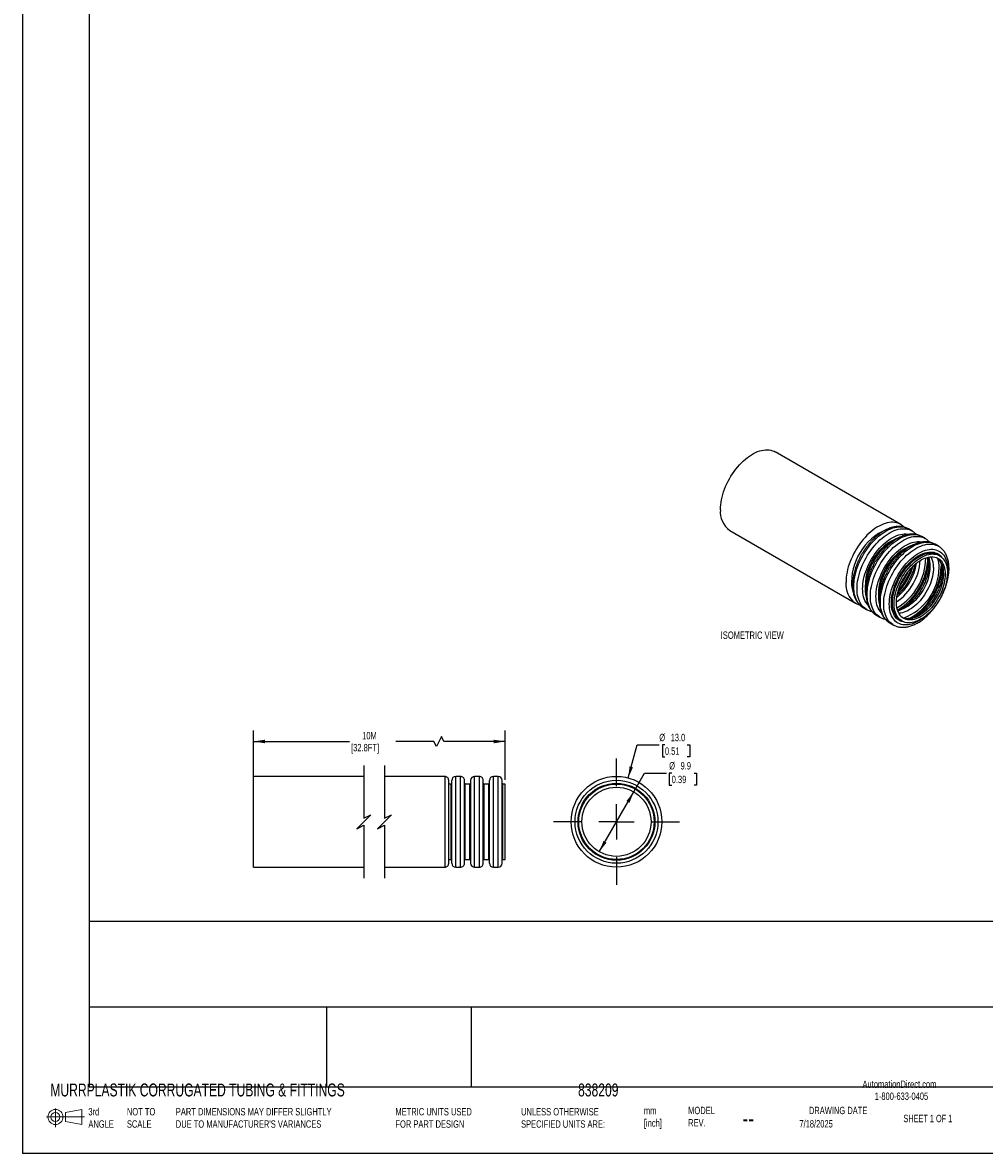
# Model space of a CAD drawing. Header units: millimetres. Extents: x 0 to 419, y 0 to 324.
# Tile 1 of 4: x 0 to 138, y 0 to 162. Entities that reach past the tile are written whole.
import ezdxf

# ---------------------------------------------------------------- set-up
doc = ezdxf.new("R2010")
doc.units = ezdxf.units.MM
doc.header["$LTSCALE"] = 0.5
doc.linetypes.add('CENTERX2', pattern=[20.32, 12.7, -2.54, 2.54, -2.54])
doc.layers.add('CENTER', color=40, linetype='CENTERX2')
doc.layers.add('DIMENSIONS', color=140, linetype='Continuous', lineweight=25)
doc.layers.add('TEXT', color=140, linetype='Continuous', lineweight=25)
doc.styles.add('SLDTEXTSTYLE0', font='TXT', dxfattribs={"width": 0.7})
doc.styles.add('SLDTEXTSTYLE1', font='TXT', dxfattribs={"width": 0.65})
doc.dimstyles.new('SLDDIMSTYLE0', dxfattribs={"dimtxt": 1.079004, "dimasz": 1.651, "dimexe": 0, "dimexo": 0.0625, "dimgap": 0.269751, "dimtad": 0, "dimtih": 1, "dimtoh": 1, "dimdec": 1, "dimrnd": 1e-09, "dimzin": 12, "dimdsep": 46, "dimtxsty": 'SLDTEXTSTYLE0', "dimsah": 1, "dimcen": 0.09, "dimadec": 0, "dimazin": 3, "dimtfac": 1, "dimtdec": 1, "dimtofl": 0, "dimtmove": 0, "dimatfit": 3, "dimfxl": 0, "dimfrac": 2, "dimtolj": 1, "dimtzin": 12, "dimarcsym": 0})
doc.dimstyles.new('SLDDIMSTYLE1', dxfattribs={"dimtxt": 1.079004, "dimasz": 1.651, "dimexe": 0, "dimexo": 0.0625, "dimgap": 0.269751, "dimtad": 0, "dimtih": 1, "dimtoh": 1, "dimdec": 1, "dimrnd": 1e-09, "dimzin": 4, "dimdsep": 46, "dimtxsty": 'SLDTEXTSTYLE0', "dimsah": 1, "dimcen": 0, "dimadec": 0, "dimazin": 1, "dimtfac": 1, "dimtdec": 1, "dimtofl": 0, "dimtmove": 0, "dimatfit": 3, "dimfxl": 0, "dimfrac": 2, "dimtolj": 1, "dimtzin": 12, "dimarcsym": 0})
doc.dimstyles.new('SLDDIMSTYLE2', dxfattribs={"dimtxt": 1.079004, "dimasz": 1.651, "dimexe": 0, "dimexo": 0.0625, "dimgap": 0.269751, "dimtad": 0, "dimtih": 1, "dimtoh": 1, "dimdec": 1, "dimrnd": 1e-09, "dimzin": 12, "dimdsep": 46, "dimtxsty": 'SLDTEXTSTYLE0', "dimsah": 1, "dimcen": 0, "dimadec": 0, "dimazin": 3, "dimtfac": 1, "dimtdec": 1, "dimtofl": 0, "dimtmove": 0, "dimatfit": 3, "dimfxl": 0, "dimfrac": 2, "dimtolj": 1, "dimtzin": 12, "dimarcsym": 0})

# ---------------------------------------------------------------- blocks, each defined once
blk = doc.blocks.new('Block11')
at = {"color": 7, "linetype": 'Continuous', "lineweight": 18}
for p, q in [((1.29, 2.66), (1.29, 0)), ((2.74, 2.08), (5.09, 2.52)), ((2.74, 0.8), (2.74, 2.08)), ((5.09, 2.52), (5.09, 0.37)), ((0, 1.44), (5.44, 1.44)), ((2.74, 0.8), (5.09, 0.37))]:
    blk.add_line(p, q, dxfattribs=at)
for radius in [1.08, 0.643]:
    blk.add_circle((1.29, 1.44), radius, dxfattribs=at)
blk = doc.blocks.new('Block12')
at = {"color": 7, "linetype": 'Continuous'}
blk.add_blockref('Block11', (0, 0), dxfattribs=at)
blk = doc.blocks.new('_D')
at = {"layer": 'DIMENSIONS'}
for p, q in [((33.11, 53.07), (33.11, 60.57)), ((69.16, 53.52), (69.16, 60.57)), ((33.11, 58.99), (46.83, 58.99)), ((58.95, 58.99), (53.48, 58.99)), ((59.3, 58.28), (58.95, 58.99)), ((60.01, 59.69), (59.3, 58.28)), ((60.36, 58.99), (60.01, 59.69)), ((69.16, 58.99), (60.36, 58.99))]:
    blk.add_line(p, q, dxfattribs=at)
for points in [[(33.11, 58.99), (34.76, 58.73), (34.76, 59.24)], [(69.16, 58.99), (67.51, 59.24), (67.51, 58.73)]]:
    blk.add_solid(points, dxfattribs=at)
at = {"layer": 'DIMENSIONS', "char_height": 1.058, "attachment_point": 1, "style": 'SLDTEXTSTYLE0'}
for s, insert in [('10M', (48.66, 60.35)), ('[32.8FT]', (47.07, 58.64))]:
    blk.add_mtext(s, dxfattribs=dict(at, insert=insert))
blk = doc.blocks.new('_D_1')
at = {"layer": 'DIMENSIONS'}
for p, q in [((86.79, 53.77), (88.05, 58.49)), ((88.05, 58.49), (91.23, 58.49)), ((92.04, 58.49), (91.68, 58.49)), ((91.68, 58.49), (91.68, 56.77)), ((95.25, 58.49), (95.61, 58.49)), ((95.61, 58.49), (95.61, 56.77)), ((91.68, 56.77), (92.04, 56.77)), ((95.61, 56.77), (95.25, 56.77))]:
    blk.add_line(p, q, dxfattribs=at)
blk.add_solid([(86.79, 53.77), (87.46, 55.29), (86.97, 55.43)], dxfattribs=at)
at = {"layer": 'DIMENSIONS', "char_height": 1.058, "attachment_point": 1, "style": 'SLDTEXTSTYLE0'}
for s, insert in [('%%c', (91.23, 60.09)), ('13.0', (92.86, 60.09)), ('0.51', (92.04, 58.14))]:
    blk.add_mtext(s, dxfattribs=dict(at, insert=insert))
blk = doc.blocks.new('_D_2')
at = {"layer": 'DIMENSIONS'}
for p, q in [((87.58, 51.77), (89.11, 54.43)), ((89.11, 54.43), (92.29, 54.43)), ((93.01, 54.43), (92.65, 54.43)), ((92.65, 54.43), (92.65, 52.72)), ((96.22, 54.43), (96.58, 54.43)), ((96.58, 54.43), (96.58, 52.72)), ((92.65, 52.72), (93.01, 52.72)), ((96.58, 52.72), (96.22, 52.72)), ((82.63, 43.2), (87.58, 51.77))]:
    blk.add_line(p, q, dxfattribs=at)
for points in [[(87.58, 51.77), (86.53, 50.47), (86.97, 50.22)], [(82.63, 43.2), (83.68, 44.5), (83.24, 44.76)]]:
    blk.add_solid(points, dxfattribs=at)
at = {"layer": 'DIMENSIONS', "char_height": 1.058, "attachment_point": 1, "style": 'SLDTEXTSTYLE0'}
for s, insert in [('%%c', (92.65, 56.04)), ('9.9', (94.28, 56.04)), ('0.39', (93.01, 54.08))]:
    blk.add_mtext(s, dxfattribs=dict(at, insert=insert))
blk = doc.blocks.new('SW_CENTERMARKSYMBOL_0')
at = {"layer": 'CENTER', "color": 0}
for p, q in [((0, 5.08), (0, 9.04)), ((0, 0), (0, 2.54)), ((-5.08, 0), (-9.04, 0)), ((0, 0), (-2.54, 0)), ((0, 0), (0, -2.54)), ((0, 0), (2.54, 0)), ((5.08, 0), (9.04, 0)), ((0, -5.08), (0, -9.04))]:
    blk.add_line(p, q, dxfattribs=at)

msp = doc.modelspace()

# ---------------------------------------------------------------- linework, layer by layer
at = {"color": 7, "linetype": 'Continuous'}
for p in [(0, 323.85), (419.1, 0)]:
    msp.add_line(p, (0, 0), dxfattribs=at)
for p, q in [((125.83, 90.07), (107.84, 100.46)), ((101.34, 89.2), (119.33, 78.81)), ((127.42, 89.15), (126.94, 89.43)), ((129.33, 88.05), (128.85, 88.33)), ((131.24, 86.95), (130.76, 87.22)), ((131.41, 85.58), (131.17, 85.72)), ((119.32, 78.82), (119.33, 78.81)), ((120.45, 78.17), (120.92, 77.9)), ((122.35, 77.07), (122.83, 76.79)), ((125.77, 76.37), (126.01, 76.23)), ((124.26, 75.97), (124.74, 75.69)), ((48.88, 53.99), (33.11, 53.99)), ((33.11, 47.49), (33.11, 53.99)), ((60.5, 53.99), (51.88, 53.99)), ((60.5, 53.99), (60.5, 47.49)), ((62.75, 53.99), (62.07, 53.99)), ((62.07, 40.99), (62.07, 53.99)), ((62.75, 40.99), (62.75, 53.99)), ((65.45, 53.99), (64.77, 53.99)), ((64.77, 40.99), (64.77, 53.99)), ((65.45, 40.99), (65.45, 53.99)), ((68.15, 53.99), (67.47, 53.99)), ((67.47, 40.99), (67.47, 53.99)), ((68.15, 40.99), (68.15, 53.99)), ((61.06, 47.49), (61.06, 53.42)), ((61.4, 52.89), (61.06, 52.89)), ((61.4, 42.09), (61.4, 52.89)), ((61.51, 41.55), (61.51, 53.42)), ((63.31, 41.55), (63.31, 53.42)), ((64.1, 52.89), (63.42, 52.89)), ((63.42, 42.09), (63.42, 52.89)), ((64.1, 42.09), (64.1, 52.89)), ((64.21, 41.55), (64.21, 53.42)), ((66.01, 41.55), (66.01, 53.42)), ((66.8, 52.89), (66.12, 52.89)), ((66.12, 42.09), (66.12, 52.89)), ((66.8, 42.09), (66.8, 52.89)), ((66.91, 41.55), (66.91, 53.42)), ((68.71, 41.55), (68.71, 53.42)), ((69.16, 52.89), (68.82, 52.89)), ((68.82, 42.09), (68.82, 52.89)), ((69.16, 42.09), (69.16, 52.89)), ((33.11, 40.99), (33.11, 47.49)), ((60.5, 47.49), (60.5, 40.99)), ((61.06, 41.55), (61.06, 47.49)), ((33.11, 40.99), (48.88, 40.99)), ((51.88, 40.99), (60.5, 40.99)), ((61.06, 42.09), (61.4, 42.09)), ((62.07, 40.99), (62.75, 40.99)), ((63.42, 42.09), (64.1, 42.09)), ((64.77, 40.99), (65.45, 40.99)), ((66.12, 42.09), (66.8, 42.09)), ((67.47, 40.99), (68.15, 40.99)), ((68.82, 42.09), (69.16, 42.09))]:
    msp.add_line(p, q)
at = {"flags": 128}
for points in [[(100, 92.17), (100.01, 92.52), (100.04, 92.87), (100.08, 93.24), (100.15, 93.61), (100.23, 93.98), (100.33, 94.36), (100.45, 94.74), (100.59, 95.12), (100.74, 95.5), (100.91, 95.87), (101.09, 96.25), (101.29, 96.61), (101.5, 96.97), (101.73, 97.32), (101.96, 97.66), (102.21, 97.99), (102.47, 98.3), (102.73, 98.61), (103.01, 98.89), (103.29, 99.16), (103.57, 99.41), (103.86, 99.64), (104.15, 99.85), (104.45, 100.05), (104.74, 100.22), (105.04, 100.36), (105.33, 100.49), (105.62, 100.59), (105.9, 100.67), (106.18, 100.72), (106.45, 100.75), (106.72, 100.76), (106.98, 100.74), (107.22, 100.7), (107.46, 100.63), (107.68, 100.54), (107.84, 100.46)], [(125.82, 90.08), (125.67, 90.16), (125.45, 90.25), (125.21, 90.31), (124.96, 90.36), (124.71, 90.38), (124.44, 90.37), (124.17, 90.34), (123.89, 90.29), (123.6, 90.21), (123.31, 90.11), (123.02, 89.98), (122.73, 89.83), (122.43, 89.66), (122.14, 89.47), (121.85, 89.26), (121.56, 89.03), (121.27, 88.78), (120.99, 88.51), (120.72, 88.22), (120.46, 87.92), (120.2, 87.61), (119.95, 87.28), (119.72, 86.94), (119.49, 86.59), (119.28, 86.23), (119.08, 85.86), (118.9, 85.49), (118.73, 85.11), (118.58, 84.74), (118.44, 84.36), (118.32, 83.98), (118.22, 83.6), (118.14, 83.22), (118.07, 82.85), (118.02, 82.49), (117.99, 82.13), (117.99, 81.79)], [(120.45, 78.17), (120.39, 78.2), (120.2, 78.34), (120.01, 78.5), (119.84, 78.68), (119.69, 78.88), (119.55, 79.11), (119.43, 79.35), (119.33, 79.61), (119.25, 79.89), (119.18, 80.18), (119.14, 80.49), (119.11, 80.81), (119.1, 81.15), (119.11, 81.49), (119.14, 81.85), (119.18, 82.21), (119.25, 82.58), (119.33, 82.95), (119.43, 83.33), (119.55, 83.71), (119.69, 84.09), (119.84, 84.47), (120.01, 84.85), (120.2, 85.22), (120.39, 85.59), (120.6, 85.95), (120.83, 86.3), (121.07, 86.63), (121.31, 86.96), (121.57, 87.28), (121.83, 87.58), (122.11, 87.86), (122.39, 88.13), (122.67, 88.38), (122.96, 88.62), (123.25, 88.83), (123.55, 89.02), (123.84, 89.19), (124.14, 89.34), (124.43, 89.46), (124.72, 89.56), (125, 89.64), (125.28, 89.7), (125.56, 89.73), (125.82, 89.73), (126.08, 89.71), (126.32, 89.67), (126.56, 89.6), (126.78, 89.51), (126.94, 89.43)], [(120.92, 77.89), (120.87, 77.93), (120.67, 78.06), (120.49, 78.22), (120.32, 78.41), (120.17, 78.61), (120.03, 78.83), (119.91, 79.07), (119.81, 79.33), (119.73, 79.61), (119.66, 79.91), (119.61, 80.21), (119.59, 80.54), (119.58, 80.87), (119.59, 81.22), (119.61, 81.57), (119.66, 81.93), (119.73, 82.3), (119.81, 82.68), (119.91, 83.06), (120.03, 83.44), (120.17, 83.82), (120.32, 84.2), (120.49, 84.57), (120.67, 84.94), (120.87, 85.31), (121.08, 85.67), (121.31, 86.02), (121.54, 86.36), (121.79, 86.69), (122.05, 87), (122.31, 87.3), (122.58, 87.59), (122.86, 87.86), (123.15, 88.11), (123.44, 88.34), (123.73, 88.55), (124.02, 88.74), (124.32, 88.91), (124.61, 89.06), (124.91, 89.19), (125.19, 89.29), (125.48, 89.37), (125.76, 89.42), (126.03, 89.45), (126.3, 89.46), (126.55, 89.44), (126.8, 89.4), (127.04, 89.33), (127.26, 89.24), (127.42, 89.16)], [(121.15, 78.5), (121.11, 78.55), (120.96, 78.74), (120.82, 78.94), (120.7, 79.17), (120.6, 79.41), (120.52, 79.68), (120.46, 79.95), (120.41, 80.25), (120.38, 80.55), (120.37, 80.87), (120.38, 81.2), (120.41, 81.54), (120.46, 81.89), (120.52, 82.24), (120.6, 82.6), (120.7, 82.96), (120.82, 83.32), (120.96, 83.68), (121.11, 84.04), (121.28, 84.4), (121.46, 84.75), (121.65, 85.09), (121.86, 85.43), (122.08, 85.76), (122.31, 86.08), (122.55, 86.38), (122.8, 86.67), (123.06, 86.95), (123.33, 87.21), (123.6, 87.45), (123.87, 87.67), (124.15, 87.88), (124.43, 88.06), (124.71, 88.22), (124.99, 88.36), (125.27, 88.48), (125.54, 88.57), (125.81, 88.64), (126.08, 88.69), (126.34, 88.71), (126.59, 88.71), (126.83, 88.69), (127.02, 88.65)], [(122.35, 77.07), (122.3, 77.1), (122.1, 77.24), (121.92, 77.4), (121.75, 77.58), (121.6, 77.78), (121.46, 78), (121.34, 78.25), (121.24, 78.51), (121.16, 78.78), (121.09, 79.08), (121.05, 79.39), (121.02, 79.71), (121.01, 80.04), (121.02, 80.39), (121.05, 80.74), (121.09, 81.11), (121.16, 81.48), (121.24, 81.85), (121.34, 82.23), (121.46, 82.61), (121.6, 82.99), (121.75, 83.37), (121.92, 83.75), (122.1, 84.12), (122.3, 84.48), (122.51, 84.84), (122.74, 85.19), (122.97, 85.53), (123.22, 85.86), (123.48, 86.18), (123.74, 86.48), (124.02, 86.76), (124.3, 87.03), (124.58, 87.28), (124.87, 87.51), (125.16, 87.73), (125.46, 87.92), (125.75, 88.09), (126.05, 88.24), (126.34, 88.36), (126.63, 88.46), (126.91, 88.54), (127.19, 88.6), (127.46, 88.63), (127.73, 88.63), (127.99, 88.61), (128.23, 88.57), (128.47, 88.5), (128.69, 88.41), (128.85, 88.33)], [(122.83, 76.79), (122.78, 76.82), (122.58, 76.96), (122.4, 77.12), (122.23, 77.3), (122.08, 77.51), (121.94, 77.73), (121.82, 77.97), (121.72, 78.23), (121.64, 78.51), (121.57, 78.8), (121.52, 79.11), (121.49, 79.43), (121.49, 79.77), (121.49, 80.11), (121.52, 80.47), (121.57, 80.83), (121.64, 81.2), (121.72, 81.58), (121.82, 81.95), (121.94, 82.33), (122.08, 82.71), (122.23, 83.09), (122.4, 83.47), (122.58, 83.84), (122.78, 84.21), (122.99, 84.57), (123.22, 84.92), (123.45, 85.26), (123.7, 85.59), (123.96, 85.9), (124.22, 86.2), (124.49, 86.49), (124.77, 86.76), (125.06, 87.01), (125.35, 87.24), (125.64, 87.45), (125.93, 87.64), (126.23, 87.81), (126.52, 87.96), (126.81, 88.09), (127.1, 88.19), (127.39, 88.27), (127.67, 88.32), (127.94, 88.35), (128.21, 88.36), (128.46, 88.34), (128.71, 88.29), (128.95, 88.23), (129.17, 88.14), (129.33, 88.05)], [(123.06, 77.4), (123.02, 77.45), (122.87, 77.64), (122.73, 77.84), (122.61, 78.07), (122.51, 78.31), (122.43, 78.57), (122.36, 78.85), (122.32, 79.14), (122.29, 79.45), (122.28, 79.77), (122.29, 80.1), (122.32, 80.44), (122.36, 80.78), (122.43, 81.14), (122.51, 81.49), (122.61, 81.85), (122.73, 82.22), (122.87, 82.58), (123.02, 82.94), (123.18, 83.3), (123.37, 83.65), (123.56, 83.99), (123.77, 84.33), (123.99, 84.66), (124.22, 84.97), (124.46, 85.28), (124.71, 85.57), (124.97, 85.85), (125.24, 86.11), (125.51, 86.35), (125.78, 86.57), (126.06, 86.77), (126.34, 86.96), (126.62, 87.12), (126.9, 87.26), (127.18, 87.38), (127.45, 87.47), (127.72, 87.54), (127.99, 87.59), (128.25, 87.61), (128.5, 87.61), (128.74, 87.58), (128.93, 87.54)], [(124.26, 75.97), (124.21, 76), (124.01, 76.13), (123.83, 76.29), (123.66, 76.48), (123.51, 76.68), (123.37, 76.9), (123.25, 77.14), (123.15, 77.4), (123.07, 77.68), (123, 77.98), (122.95, 78.29), (122.93, 78.61), (122.92, 78.94), (122.93, 79.29), (122.95, 79.64), (123, 80.01), (123.07, 80.38), (123.15, 80.75), (123.25, 81.13), (123.37, 81.51), (123.51, 81.89), (123.66, 82.27), (123.83, 82.64), (124.01, 83.02), (124.21, 83.38), (124.42, 83.74), (124.65, 84.09), (124.88, 84.43), (125.13, 84.76), (125.39, 85.07), (125.65, 85.37), (125.93, 85.66), (126.21, 85.93), (126.49, 86.18), (126.78, 86.41), (127.07, 86.62), (127.37, 86.82), (127.66, 86.99), (127.95, 87.13), (128.25, 87.26), (128.54, 87.36), (128.82, 87.44), (129.1, 87.49), (129.37, 87.52), (129.64, 87.53), (129.9, 87.51), (130.14, 87.47), (130.38, 87.4), (130.6, 87.31), (130.76, 87.22)], [(124.74, 75.69), (124.69, 75.72), (124.49, 75.86), (124.31, 76.02), (124.14, 76.2), (123.99, 76.4), (123.85, 76.63), (123.73, 76.87), (123.63, 77.13), (123.54, 77.41), (123.48, 77.7), (123.43, 78.01), (123.4, 78.33), (123.39, 78.67), (123.4, 79.01), (123.43, 79.37), (123.48, 79.73), (123.54, 80.1), (123.63, 80.47), (123.73, 80.85), (123.85, 81.23), (123.99, 81.61), (124.14, 81.99), (124.31, 82.37), (124.49, 82.74), (124.69, 83.11), (124.9, 83.47), (125.12, 83.82), (125.36, 84.16), (125.61, 84.48), (125.86, 84.8), (126.13, 85.1), (126.4, 85.38), (126.68, 85.65), (126.97, 85.9), (127.26, 86.14), (127.55, 86.35), (127.84, 86.54), (128.14, 86.71), (128.43, 86.86), (128.72, 86.98), (129.01, 87.08), (129.3, 87.16), (129.58, 87.22), (129.85, 87.25), (130.12, 87.25), (130.37, 87.23), (130.62, 87.19), (130.86, 87.12), (131.08, 87.03), (131.24, 86.95)], [(129.43, 76.99), (129.36, 76.94), (129.09, 76.71), (128.81, 76.51), (128.53, 76.33), (128.25, 76.16), (127.97, 76.02), (127.69, 75.91), (127.42, 75.81), (127.14, 75.74), (126.88, 75.7), (126.62, 75.67), (126.37, 75.67), (126.13, 75.7), (125.9, 75.75), (125.68, 75.82), (125.47, 75.92), (125.27, 76.04), (125.09, 76.18), (124.93, 76.35), (124.78, 76.53), (124.64, 76.74), (124.52, 76.97), (124.42, 77.21), (124.34, 77.47), (124.27, 77.75), (124.23, 78.04), (124.2, 78.35), (124.19, 78.67), (124.2, 79), (124.23, 79.33), (124.27, 79.68), (124.34, 80.03), (124.42, 80.39), (124.52, 80.75), (124.64, 81.11), (124.78, 81.48), (124.93, 81.84), (125.09, 82.19), (125.27, 82.54), (125.47, 82.89), (125.68, 83.23), (125.9, 83.56), (126.13, 83.87), (126.37, 84.18), (126.62, 84.47), (126.88, 84.74), (127.14, 85), (127.42, 85.24), (127.69, 85.47), (127.97, 85.67), (128.25, 85.85), (128.53, 86.02), (128.81, 86.16), (129.09, 86.27), (129.36, 86.37), (129.63, 86.44), (129.9, 86.49), (130.16, 86.51), (130.41, 86.51), (130.65, 86.48), (130.88, 86.43), (131.1, 86.36), (131.31, 86.26), (131.5, 86.14), (131.68, 86), (131.85, 85.83), (132, 85.65), (132.14, 85.44), (132.25, 85.21), (132.35, 84.97), (132.44, 84.71), (132.5, 84.43), (132.55, 84.14), (132.58, 83.83), (132.59, 83.51), (132.59, 83.51)], [(126.35, 76.08), (126.21, 76.1), (125.99, 76.16), (125.78, 76.24), (125.58, 76.34), (125.4, 76.47), (125.23, 76.62), (125.08, 76.8), (124.95, 76.99), (124.83, 77.2), (124.73, 77.44), (124.64, 77.69), (124.58, 77.95), (124.53, 78.24), (124.5, 78.53), (124.49, 78.84), (124.5, 79.16), (124.53, 79.49), (124.58, 79.83), (124.64, 80.17), (124.73, 80.52), (124.83, 80.87), (124.95, 81.22), (125.08, 81.57), (125.23, 81.92), (125.4, 82.26), (125.58, 82.6), (125.78, 82.93), (125.99, 83.25), (126.21, 83.56), (126.44, 83.86), (126.68, 84.15), (126.93, 84.42), (127.18, 84.68), (127.45, 84.91), (127.71, 85.13), (127.98, 85.33), (128.25, 85.51), (128.52, 85.67), (128.8, 85.8), (129.07, 85.91), (129.33, 86), (129.59, 86.07), (129.85, 86.11), (130.1, 86.12), (130.34, 86.11), (130.57, 86.08), (130.79, 86.02), (131, 85.94), (131.19, 85.84), (131.37, 85.71), (131.54, 85.56), (131.69, 85.38), (131.71, 85.36)], [(125.35, 76.7), (125.32, 76.74), (125.17, 76.91), (125.04, 77.12), (124.93, 77.33), (124.84, 77.57), (124.77, 77.83), (124.71, 78.1), (124.67, 78.39), (124.65, 78.69), (124.65, 79), (124.67, 79.32), (124.71, 79.65), (124.77, 79.99), (124.84, 80.33), (124.93, 80.67), (125.04, 81.02), (125.17, 81.37), (125.32, 81.72), (125.48, 82.06), (125.65, 82.4), (125.84, 82.73), (126.04, 83.05), (126.26, 83.36), (126.48, 83.66), (126.72, 83.95), (126.96, 84.23), (127.21, 84.48), (127.47, 84.72), (127.73, 84.95), (128, 85.15), (128.27, 85.33), (128.54, 85.49), (128.8, 85.63), (129.07, 85.75), (129.34, 85.84), (129.6, 85.91), (129.85, 85.95), (130.1, 85.97), (130.34, 85.97), (130.57, 85.94), (130.67, 85.92)], [(132.52, 83.11), (132.52, 82.79), (132.49, 82.47), (132.44, 82.13), (132.37, 81.8), (132.29, 81.45), (132.19, 81.1), (132.07, 80.76), (131.93, 80.41), (131.78, 80.06), (131.61, 79.72), (131.43, 79.39), (131.23, 79.06), (131.03, 78.74), (130.81, 78.44), (130.58, 78.14), (130.34, 77.86), (130.09, 77.6), (129.84, 77.35), (129.57, 77.11), (129.31, 76.9), (129.04, 76.71), (128.77, 76.54), (128.5, 76.39), (128.24, 76.26), (127.97, 76.15), (127.71, 76.07), (127.45, 76.02), (127.2, 75.99), (126.96, 75.98), (126.72, 75.99), (126.49, 76.04), (126.28, 76.1), (126.08, 76.19), (125.89, 76.3), (125.72, 76.44), (125.56, 76.6), (125.41, 76.78), (125.28, 76.98), (125.17, 77.2), (125.08, 77.44), (125, 77.69), (124.95, 77.96), (124.91, 78.25), (124.89, 78.55), (124.89, 78.86), (124.91, 79.18), (124.95, 79.51), (125, 79.85), (125.08, 80.19), (125.17, 80.54), (125.28, 80.88), (125.41, 81.23), (125.56, 81.58), (125.72, 81.92), (125.89, 82.26), (126.08, 82.59), (126.28, 82.91), (126.49, 83.22), (126.72, 83.53), (126.96, 83.81), (127.2, 84.09), (127.45, 84.35), (127.71, 84.59), (127.97, 84.81), (128.24, 85.01), (128.5, 85.19), (128.77, 85.35), (129.04, 85.49), (129.31, 85.61), (129.57, 85.7), (129.84, 85.77), (130.09, 85.82), (130.34, 85.84), (130.58, 85.83), (130.81, 85.8), (131.03, 85.75), (131.23, 85.67), (131.43, 85.57), (131.61, 85.44), (131.78, 85.3), (131.93, 85.13), (132.07, 84.94), (132.19, 84.73), (132.29, 84.5), (132.37, 84.25), (132.44, 83.99), (132.49, 83.71), (132.52, 83.42), (132.52, 83.11)], [(132.21, 82.93), (132.2, 82.62), (132.17, 82.31), (132.12, 81.99), (132.05, 81.66), (131.97, 81.33), (131.87, 81), (131.75, 80.66), (131.61, 80.33), (131.46, 80), (131.29, 79.68), (131.11, 79.36), (130.92, 79.05), (130.71, 78.75), (130.49, 78.46), (130.27, 78.19), (130.03, 77.93), (129.79, 77.69), (129.54, 77.46), (129.29, 77.26), (129.03, 77.07), (128.77, 76.9), (128.51, 76.76), (128.25, 76.64), (128, 76.54), (127.75, 76.47), (127.5, 76.42), (127.26, 76.39), (127.03, 76.39), (126.81, 76.41), (126.6, 76.46), (126.4, 76.54), (126.21, 76.63), (126.03, 76.75), (125.87, 76.9), (125.73, 77.06), (125.6, 77.25), (125.49, 77.45), (125.4, 77.68), (125.32, 77.92), (125.27, 78.18), (125.23, 78.45), (125.21, 78.74), (125.21, 79.04), (125.23, 79.35), (125.27, 79.66), (125.32, 79.99), (125.4, 80.32), (125.49, 80.65), (125.6, 80.98), (125.73, 81.32), (125.87, 81.65), (126.03, 81.97), (126.21, 82.3), (126.4, 82.61), (126.6, 82.91), (126.81, 83.21), (127.03, 83.49), (127.26, 83.76), (127.5, 84.01), (127.75, 84.24), (128, 84.46), (128.25, 84.65), (128.51, 84.83), (128.77, 84.99), (129.03, 85.12), (129.29, 85.23), (129.54, 85.31), (129.79, 85.38), (130.03, 85.41), (130.27, 85.43), (130.49, 85.41), (130.71, 85.38), (130.92, 85.32), (131.11, 85.23), (131.29, 85.12), (131.46, 84.99), (131.61, 84.84), (131.75, 84.66), (131.87, 84.47), (131.97, 84.25), (132.05, 84.02), (132.12, 83.77), (132.17, 83.5), (132.2, 83.22), (132.21, 82.93)], [(131.61, 84.5), (131.62, 84.38), (131.63, 84.07)], [(130.54, 83.89), (130.53, 83.59), (130.5, 83.27), (130.45, 82.95), (130.38, 82.63), (130.3, 82.3), (130.2, 81.96), (130.08, 81.63), (129.94, 81.3), (129.79, 80.97), (129.62, 80.64), (129.44, 80.32), (129.25, 80.01), (129.04, 79.72), (128.82, 79.43), (128.6, 79.15), (128.36, 78.89), (128.12, 78.65), (127.87, 78.43), (127.62, 78.22), (127.36, 78.03), (127.1, 77.87), (126.84, 77.72), (126.58, 77.6), (126.33, 77.5), (126.08, 77.43), (125.83, 77.38), (125.59, 77.36), (125.54, 77.35)], [(131.97, 83.07), (131.96, 82.76), (131.93, 82.45), (131.88, 82.13), (131.82, 81.8), (131.73, 81.47), (131.63, 81.14), (131.51, 80.8), (131.37, 80.47), (131.22, 80.14), (131.05, 79.81), (130.87, 79.5), (130.68, 79.19), (130.47, 78.89), (130.26, 78.6), (130.03, 78.33), (129.79, 78.07), (129.55, 77.82), (129.3, 77.6), (129.05, 77.39), (128.79, 77.21), (128.53, 77.04), (128.27, 76.9), (128.02, 76.78), (127.76, 76.68), (127.51, 76.6), (127.26, 76.55), (127.02, 76.53), (126.79, 76.53), (126.57, 76.55), (126.36, 76.6), (126.16, 76.67), (126.12, 76.69)]]:
    msp.add_lwpolyline(points, dxfattribs=at)
for radius in [6.5, 5.94, 5.51, 5.4, 4.95]:
    msp.add_circle((85.1, 47.49), radius)
for centre, radius, start, end in [((103.24, 91.85), 3.26, 174.2435, 234.4443), ((127.1, 81.72), 8.32, 108.7829, 179.5173), ((128.31, 81.13), 7.58, 109.6594, 190.2219), ((128.85, 80.82), 8.01, 118.7092, 181.3709), ((130.22, 80.03), 7.58, 109.6594, 190.2219), ((130.76, 79.72), 8.01, 118.7092, 181.3709), ((130.25, 84.12), 1.85, 60.1139, 76.727), ((121, 85.36), 7.64, 303.4267, 356.5786), ((120.24, 85.8), 7.96, 309.1253, 350.8801), ((121.13, 85.28), 8.28, 300.0358, 359.9696), ((120.76, 85.5), 8.96, 300.8747, 359.1307), ((120.48, 85.66), 9.43, 304.7427, 355.3264), ((126.51, 84.22), 3.55, 359.0967, 19.1781), ((127.28, 83.98), 3.26, 358.3953, 26.2832), ((129.4, 83.28), 2.58, 355.1127, 49.9223), ((127.32, 83.95), 4.01, 359.1938, 18.1636), ((117.9, 87.14), 10.18, 317.2197, 342.7857), ((123.09, 84.24), 6.97, 289.3874, 359.4091), ((117.88, 87.16), 10.05, 318.9976, 341.0078), ((118.19, 86.98), 9.45, 322.6896, 337.3158), ((123.54, 83.99), 7.79, 289.8765, 359.2989), ((122.68, 84.41), 8.96, 299.174, 357.7829), ((122.39, 84.55), 9.43, 304.7427, 355.3264), ((125.91, 83.55), 6.68, 348.6546, 359.6612), ((121.2, 81.45), 3.23, 173.9471, 234.4712), ((122.94, 81.71), 4.16, 178.8943, 200.1538), ((126.69, 77.96), 1.85, 223.2616, 239.916), ((60.5, 53.42), 0.562, 359.9999, 90), ((62.07, 53.42), 0.563, 90, 180), ((62.75, 53.42), 0.562, 359.9999, 90), ((64.77, 53.42), 0.563, 90, 180), ((65.45, 53.42), 0.562, 359.9999, 90), ((67.47, 53.42), 0.563, 90, 180), ((68.15, 53.42), 0.563, 0, 90), ((61.4, 53), 0.112, 269.9995, 0.0005), ((63.42, 53), 0.113, 180.0003, 269.9997), ((64.1, 53), 0.112, 269.9995, 0.0005), ((66.12, 53), 0.113, 180.0003, 269.9997), ((66.8, 53), 0.112, 269.9995, 0.0005), ((68.82, 53), 0.112, 179.9995, 270.0005), ((60.5, 41.55), 0.562, 270, 0.0001), ((61.4, 41.97), 0.112, 359.9995, 90.0005), ((62.07, 41.55), 0.563, 180, 270), ((62.75, 41.55), 0.562, 270, 0.0001), ((63.42, 41.97), 0.113, 90.0003, 179.9997), ((64.1, 41.97), 0.112, 359.9995, 90.0005), ((64.77, 41.55), 0.563, 180, 270), ((65.45, 41.55), 0.562, 270, 0.0001), ((66.12, 41.97), 0.113, 90.0003, 179.9997), ((66.8, 41.97), 0.112, 359.9995, 90.0005), ((67.47, 41.55), 0.563, 180, 270), ((68.15, 41.55), 0.563, 270, 360), ((68.82, 41.97), 0.112, 89.9995, 180.0005)]:
    msp.add_arc(centre, radius, start, end)
for points, knots in [([(123.41, 89.14), (123.36, 89.11), (123.21, 89.02), (122.97, 88.86), (122.69, 88.65), (122.41, 88.43), (122.14, 88.19), (121.87, 87.93), (121.61, 87.66), (121.35, 87.38), (121.11, 87.08), (120.87, 86.77), (120.65, 86.45), (120.43, 86.12), (120.23, 85.79), (120.04, 85.44), (119.86, 85.09), (119.7, 84.74), (119.55, 84.38), (119.42, 84.02), (119.3, 83.65), (119.19, 83.29), (119.11, 82.93), (119.04, 82.58), (118.99, 82.22), (118.95, 81.87), (118.93, 81.53), (118.93, 81.2), (118.95, 80.87), (118.99, 80.55), (119.05, 80.25), (119.12, 79.96), (119.21, 79.68), (119.33, 79.42), (119.45, 79.17), (119.6, 78.95), (119.76, 78.74), (119.94, 78.55), (120.13, 78.38), (120.3, 78.26), (120.41, 78.2), (120.45, 78.17)], [0, 0, 0, 0, 0.014142, 0.040706, 0.067248, 0.093766, 0.120255, 0.146713, 0.173141, 0.19954, 0.225915, 0.252269, 0.278608, 0.304936, 0.331258, 0.357579, 0.383905, 0.410239, 0.436587, 0.462953, 0.489344, 0.515765, 0.542219, 0.56871, 0.595243, 0.621817, 0.648432, 0.675081, 0.701755, 0.72843, 0.755075, 0.781648, 0.808101, 0.834379, 0.860428, 0.886203, 0.911681, 0.936861, 0.961773, 0.986473, 1, 1, 1, 1]), ([(126.94, 89.43), (126.94, 89.43), (126.87, 89.48), (126.71, 89.55), (126.48, 89.64), (126.24, 89.71), (125.99, 89.76), (125.74, 89.78), (125.47, 89.78), (125.2, 89.77), (124.92, 89.72), (124.64, 89.66), (124.35, 89.57), (124.07, 89.46), (123.78, 89.33), (123.56, 89.22), (123.44, 89.15), (123.41, 89.14)], [0, 0, 0, 0, 0.003202, 0.075578, 0.14791, 0.220423, 0.293356, 0.366908, 0.441214, 0.516338, 0.592271, 0.668938, 0.746219, 0.823972, 0.902054, 0.980336, 1, 1, 1, 1]), ([(126.35, 89.68), (126.35, 89.68), (126.28, 89.75), (126.15, 89.86), (125.98, 89.99), (125.86, 90.05), (125.82, 90.07)], [0, 0, 0, 0, 0.027326, 0.40634, 0.782114, 1, 1, 1, 1]), ([(128.07, 88.62), (128.04, 88.65), (127.97, 88.74), (127.82, 88.88), (127.62, 89.03), (127.49, 89.11), (127.42, 89.16)], [0, 0, 0, 0, 0.123728, 0.422706, 0.718849, 1, 1, 1, 1]), ([(125.32, 88.03), (125.27, 88), (125.12, 87.92), (124.88, 87.76), (124.6, 87.55), (124.32, 87.33), (124.04, 87.09), (123.78, 86.83), (123.52, 86.56), (123.26, 86.28), (123.02, 85.98), (122.78, 85.67), (122.56, 85.35), (122.34, 85.02), (122.14, 84.68), (121.95, 84.34), (121.77, 83.99), (121.61, 83.63), (121.46, 83.27), (121.33, 82.91), (121.21, 82.55), (121.1, 82.19), (121.02, 81.83), (120.95, 81.47), (120.89, 81.12), (120.86, 80.77), (120.84, 80.43), (120.84, 80.09), (120.86, 79.77), (120.9, 79.45), (120.96, 79.15), (121.03, 78.85), (121.12, 78.58), (121.23, 78.32), (121.36, 78.07), (121.51, 77.84), (121.67, 77.64), (121.85, 77.45), (122.03, 77.28), (122.21, 77.16), (122.32, 77.09), (122.36, 77.07)], [0, 0, 0, 0, 0.014142, 0.040706, 0.067248, 0.093766, 0.120255, 0.146713, 0.173141, 0.19954, 0.225915, 0.252269, 0.278608, 0.304936, 0.331258, 0.357579, 0.383905, 0.410239, 0.436587, 0.462953, 0.489344, 0.515765, 0.542219, 0.56871, 0.595243, 0.621817, 0.648432, 0.675081, 0.701755, 0.72843, 0.755075, 0.781648, 0.808101, 0.834379, 0.860428, 0.886203, 0.911681, 0.936861, 0.961773, 0.986473, 1, 1, 1, 1]), ([(128.85, 88.33), (128.85, 88.33), (128.77, 88.38), (128.62, 88.45), (128.39, 88.54), (128.15, 88.61), (127.9, 88.66), (127.65, 88.68), (127.38, 88.68), (127.11, 88.66), (126.83, 88.62), (126.55, 88.56), (126.26, 88.47), (125.97, 88.36), (125.68, 88.23), (125.47, 88.12), (125.35, 88.05), (125.32, 88.03)], [0, 0, 0, 0, 0.0032018, 0.0755779, 0.1479102, 0.2204227, 0.2933562, 0.366908, 0.4412139, 0.5163381, 0.5922708, 0.6689379, 0.7462194, 0.8239725, 0.9020539, 0.9803356, 1, 1, 1, 1]), ([(130.76, 87.23), (130.76, 87.23), (130.68, 87.27), (130.53, 87.35), (130.3, 87.44), (130.06, 87.51), (129.81, 87.55), (129.56, 87.58), (129.29, 87.58), (129.02, 87.56), (128.74, 87.52), (128.46, 87.45), (128.17, 87.37), (127.88, 87.26), (127.59, 87.13), (127.38, 87.01), (127.26, 86.94), (127.23, 86.93)], [0, 0, 0, 0, 0.003202, 0.075578, 0.14791, 0.220423, 0.293356, 0.366908, 0.441214, 0.516338, 0.592271, 0.668938, 0.746219, 0.823972, 0.902054, 0.980336, 1, 1, 1, 1]), ([(129.98, 87.52), (129.95, 87.54), (129.88, 87.64), (129.73, 87.77), (129.53, 87.93), (129.39, 88.01), (129.33, 88.05)], [0, 0, 0, 0, 0.123728, 0.422706, 0.718849, 1, 1, 1, 1]), ([(127.23, 86.93), (127.18, 86.9), (127.03, 86.81), (126.79, 86.66), (126.51, 86.45), (126.23, 86.23), (125.95, 85.99), (125.69, 85.73), (125.42, 85.46), (125.17, 85.17), (124.93, 84.88), (124.69, 84.57), (124.47, 84.25), (124.25, 83.92), (124.05, 83.58), (123.86, 83.24), (123.68, 82.89), (123.52, 82.53), (123.37, 82.17), (123.23, 81.81), (123.12, 81.45), (123.01, 81.09), (122.93, 80.73), (122.86, 80.37), (122.8, 80.02), (122.77, 79.67), (122.75, 79.33), (122.75, 78.99), (122.77, 78.67), (122.81, 78.35), (122.86, 78.04), (122.94, 77.75), (123.03, 77.47), (123.14, 77.21), (123.27, 76.97), (123.42, 76.74), (123.58, 76.53), (123.75, 76.35), (123.94, 76.18), (124.11, 76.05), (124.23, 75.99), (124.27, 75.97)], [0, 0, 0, 0, 0.014142, 0.040706, 0.067248, 0.093766, 0.120255, 0.146713, 0.173141, 0.19954, 0.225915, 0.252269, 0.278608, 0.304936, 0.331258, 0.357579, 0.383905, 0.410239, 0.436587, 0.462953, 0.489344, 0.515765, 0.542219, 0.56871, 0.595243, 0.621817, 0.648432, 0.675081, 0.701755, 0.72843, 0.755075, 0.781648, 0.808101, 0.834379, 0.860428, 0.886203, 0.911681, 0.936861, 0.961773, 0.986473, 1, 1, 1, 1]), ([(124.74, 75.69), (124.77, 75.67), (124.88, 75.61), (125.06, 75.53), (125.29, 75.45), (125.54, 75.39), (125.79, 75.35), (126.05, 75.33), (126.32, 75.34), (126.59, 75.37), (126.87, 75.42), (127.16, 75.49), (127.44, 75.59), (127.73, 75.71), (128.02, 75.85), (128.31, 76.01), (128.6, 76.18), (128.89, 76.38), (129.17, 76.6), (129.44, 76.83), (129.71, 77.08), (129.98, 77.35), (130.23, 77.63), (130.48, 77.92), (130.72, 78.23), (130.95, 78.54), (131.17, 78.87), (131.38, 79.2), (131.57, 79.54), (131.75, 79.89), (131.92, 80.24), (132.08, 80.6), (132.22, 80.96), (132.34, 81.32), (132.45, 81.69), (132.55, 82.05), (132.62, 82.41), (132.68, 82.76), (132.72, 83.11), (132.75, 83.46), (132.75, 83.79), (132.74, 84.12), (132.71, 84.44), (132.66, 84.75), (132.6, 85.05), (132.51, 85.33), (132.41, 85.6), (132.28, 85.85), (132.15, 86.09), (131.99, 86.3), (131.82, 86.5), (131.64, 86.67), (131.44, 86.83), (131.3, 86.91), (131.24, 86.95)], [0, 0, 0, 0, 0.008237, 0.026535, 0.044839, 0.063213, 0.081715, 0.100389, 0.119262, 0.138343, 0.157623, 0.177079, 0.196675, 0.216377, 0.236148, 0.255959, 0.275785, 0.295606, 0.315412, 0.335197, 0.35496, 0.374699, 0.394416, 0.414114, 0.433795, 0.453463, 0.473122, 0.492775, 0.512426, 0.532079, 0.551737, 0.571403, 0.591082, 0.610778, 0.630494, 0.650234, 0.670001, 0.689797, 0.709625, 0.729483, 0.74937, 0.769278, 0.789196, 0.809101, 0.828965, 0.848755, 0.86843, 0.887949, 0.907276, 0.926385, 0.945269, 0.963943, 0.98244, 1, 1, 1, 1]), ([(127.85, 84.32), (127.85, 84.32), (127.83, 84.22), (127.78, 84.02), (127.7, 83.71), (127.59, 83.4), (127.48, 83.08), (127.35, 82.77), (127.2, 82.46), (127.04, 82.16), (126.87, 81.86), (126.69, 81.56), (126.5, 81.28), (126.3, 81), (126.09, 80.74), (125.88, 80.49), (125.65, 80.25), (125.47, 80.07), (125.35, 79.97), (125.32, 79.94)], [0, 0, 0, 0, 0.000485, 0.064742, 0.129116, 0.193597, 0.25817, 0.322818, 0.387526, 0.452275, 0.517046, 0.581823, 0.646583, 0.711304, 0.77597, 0.840563, 0.905063, 0.969455, 1, 1, 1, 1]), ([(129.77, 85.36), (129.78, 85.35), (129.8, 85.27), (129.83, 85.11), (129.87, 84.88), (129.89, 84.63), (129.9, 84.37), (129.89, 84.09), (129.86, 83.81), (129.82, 83.52), (129.77, 83.22), (129.69, 82.91), (129.61, 82.61), (129.5, 82.29), (129.39, 81.98), (129.26, 81.67), (129.11, 81.36), (128.95, 81.06), (128.78, 80.75), (128.6, 80.46), (128.41, 80.18), (128.21, 79.9), (128, 79.64), (127.79, 79.39), (127.56, 79.15), (127.34, 78.93), (127.11, 78.72), (126.87, 78.53), (126.64, 78.36), (126.41, 78.21), (126.18, 78.07), (125.95, 77.96), (125.73, 77.86), (125.54, 77.8), (125.43, 77.77), (125.38, 77.76)], [0, 0, 0, 0, 0.004733, 0.036227, 0.067564, 0.098831, 0.130083, 0.161351, 0.192659, 0.224022, 0.255445, 0.286929, 0.31847, 0.350063, 0.381702, 0.413378, 0.445082, 0.476807, 0.508543, 0.540282, 0.572012, 0.603723, 0.635407, 0.667056, 0.698659, 0.730209, 0.761698, 0.79312, 0.82447, 0.855747, 0.886955, 0.918104, 0.949216, 0.98032, 1, 1, 1, 1]), ([(131.05, 85.26), (131.07, 85.25), (131.14, 85.2), (131.24, 85.1), (131.36, 84.96), (131.46, 84.8), (131.55, 84.63), (131.63, 84.44), (131.69, 84.23), (131.74, 84.01), (131.78, 83.78), (131.8, 83.53), (131.81, 83.27), (131.8, 82.99), (131.77, 82.71), (131.73, 82.42), (131.67, 82.12), (131.6, 81.81), (131.51, 81.5), (131.41, 81.19), (131.3, 80.88), (131.16, 80.57), (131.02, 80.26), (130.86, 79.95), (130.69, 79.65), (130.51, 79.36), (130.32, 79.07), (130.12, 78.8), (129.91, 78.54), (129.69, 78.29), (129.47, 78.05), (129.25, 77.83), (129.02, 77.62), (128.78, 77.43), (128.55, 77.26), (128.32, 77.11), (128.09, 76.97), (127.86, 76.86), (127.64, 76.76), (127.42, 76.69), (127.21, 76.63), (127.01, 76.59), (126.82, 76.57), (126.63, 76.57), (126.46, 76.59), (126.3, 76.63), (126.2, 76.66), (126.16, 76.68)], [0, 0, 0, 0, 0.010669, 0.03624, 0.061097, 0.085119, 0.108439, 0.131255, 0.153737, 0.176016, 0.198183, 0.2203, 0.242408, 0.264526, 0.286673, 0.308859, 0.331087, 0.353358, 0.37567, 0.398018, 0.420399, 0.442806, 0.465233, 0.487675, 0.510125, 0.532576, 0.555021, 0.577453, 0.599866, 0.622254, 0.644609, 0.666927, 0.689202, 0.71143, 0.733606, 0.755731, 0.777807, 0.799842, 0.82185, 0.843852, 0.86588, 0.887984, 0.910242, 0.93276, 0.95568, 0.97917, 1, 1, 1, 1]), ([(119.32, 78.82), (119.33, 78.82), (119.4, 78.77), (119.56, 78.69), (119.76, 78.61), (119.88, 78.58), (119.93, 78.57)], [0, 0, 0, 0, 0.045682, 0.419296, 0.792684, 1, 1, 1, 1]), ([(120.92, 77.9), (120.96, 77.88), (121.06, 77.82), (121.24, 77.74), (121.47, 77.65), (121.63, 77.62), (121.71, 77.6)], [0, 0, 0, 0, 0.132163, 0.425729, 0.719399, 1, 1, 1, 1]), ([(122.83, 76.8), (122.87, 76.78), (122.97, 76.71), (123.15, 76.63), (123.38, 76.55), (123.54, 76.52), (123.62, 76.5)], [0, 0, 0, 0, 0.132163, 0.425729, 0.719399, 1, 1, 1, 1])]:
    msp.add_open_spline(points, degree=3, knots=knots)
at = {"layer": 'DIMENSIONS', "color": 140}
for p, q in [((48.88, 55.57), (48.88, 47.99)), ((51.88, 55.57), (51.88, 47.99)), ((48.88, 47.49), (47.88, 46.49)), ((47.88, 46.49), (48.88, 46.99)), ((48.88, 47.99), (49.88, 48.49)), ((49.88, 48.49), (48.88, 47.49)), ((48.88, 46.99), (48.88, 39.4)), ((51.88, 47.49), (50.88, 46.49)), ((50.88, 46.49), (51.88, 46.99)), ((51.88, 47.99), (52.88, 48.49)), ((52.88, 48.49), (51.88, 47.49)), ((51.88, 46.99), (51.88, 39.4))]:
    msp.add_line(p, q, dxfattribs=at)
at = {"layer": 'TEXT'}
for p, q in [((9.52, 314.32), (9.52, 9.52)), ((409.57, 33.19), (9.52, 33.19)), ((409.57, 20.95), (9.52, 20.95)), ((43.57, 20.95), (43.57, 9.52)), ((64.26, 20.95), (64.26, 9.52)), ((9.52, 9.52), (409.57, 9.52))]:
    msp.add_line(p, q, dxfattribs=at)

# ---------------------------------------------------------------- block references
at = {"layer": 'CENTER'}
msp.add_blockref('SW_CENTERMARKSYMBOL_0', (85.1, 47.49), dxfattribs=at)
at = {"layer": 'TEXT'}
msp.add_blockref('Block12', (3.42, 3.78), dxfattribs=at)

# ---------------------------------------------------------------- texts
at = {"color": 179, "linetype": 'Continuous', "lineweight": 18, "char_height": 1.0583, "attachment_point": 1, "style": 'SLDTEXTSTYLE0'}
for s, insert in [('AutomationDirect.com', (120.35, 10.44)), ('1-800-633-0405', (122.1, 8.72))]:
    msp.add_mtext(s, dxfattribs=dict(at, insert=insert))
at = {"layer": 'DIMENSIONS', "insert": (100.04, 74.74), "char_height": 1.0583, "attachment_point": 1, "style": 'SLDTEXTSTYLE0'}
msp.add_mtext('ISOMETRIC VIEW', dxfattribs=at)
at = {"layer": 'TEXT'}
for s, insert, char_height, attachment_point, style in [('MURRPLASTIK CORRUGATED TUBING & FITTINGS', (3.98, 10.01), 1.8521, 1, 'SLDTEXTSTYLE0'), ('838209', (79.6, 10.01), 1.852, 1, 'SLDTEXTSTYLE0'), ('3rd^JANGLE', (9.43, 6.5), 1.058, 1, 'SLDTEXTSTYLE0'), ('NOT TO^JSCALE', (14.95, 6.5), 1.0583, 1, 'SLDTEXTSTYLE0'), ("PART DIMENSIONS MAY DIFFER SLIGHTLY ^JDUE TO MANUFACTURER'S VARIANCES", (21.96, 6.5), 1.0583, 1, 'SLDTEXTSTYLE0'), ('METRIC UNITS USED ^JFOR PART DESIGN', (53.43, 6.5), 1.0583, 1, 'SLDTEXTSTYLE0'), ('UNLESS OTHERWISE ^JSPECIFIED UNITS ARE:', (71.43, 6.5), 1.0583, 1, 'SLDTEXTSTYLE0'), ('MODEL ^JREV.', (95.37, 6.68), 1.0583, 1, 'SLDTEXTSTYLE0'), ('DRAWING DATE', (116.86, 6.68), 1.0583, 2, 'SLDTEXTSTYLE0'), ('mm^J[inch]', (89.03, 6.66), 1.058, 1, 'SLDTEXTSTYLE0'), ('--', (103.15, 6.37), 2.646, 1, 'SLDTEXTSTYLE0'), ('SHEET 1 OF 1', (126.22, 5.53), 1.0583, 1, 'SLDTEXTSTYLE1'), ('7/18/2025', (111.31, 4.77), 1.058, 1, 'SLDTEXTSTYLE0')]:
    msp.add_mtext(s, dxfattribs=dict(at, insert=insert, char_height=char_height, attachment_point=attachment_point, style=style))

# ---------------------------------------------------------------- dimensions: what is measured, and where the dimension line sits
at = {"layer": 'DIMENSIONS'}
dim = msp.add_linear_dim(base=(69.16, 58.99), p1=(33.11, 52.44), p2=(69.16, 52.89), angle=0, text='10M\\P[32.8FT]', dimstyle='SLDDIMSTYLE0', dxfattribs=at)
dim.commit()
dim.dimension.update_dxf_attribs({"geometry": '_D', "text_midpoint": (50.15, 58.99), "dimtype": 160})
for p1, p2, dimstyle, picture, middle in [((83.42, 41.21), (86.79, 53.77), 'SLDDIMSTYLE1', '_D_1', (93.65, 58.49)), ((87.58, 51.77), (82.63, 43.2), 'SLDDIMSTYLE2', '_D_2', (94.62, 54.43))]:
    dim = msp.add_diameter_dim_2p(p1=p1, p2=p2, dimstyle=dimstyle, dxfattribs=at)
    dim.commit()
    dim.dimension.update_dxf_attribs({"geometry": picture, "text_midpoint": middle, "dimtype": 163})

doc.saveas('drawing.dxf')
